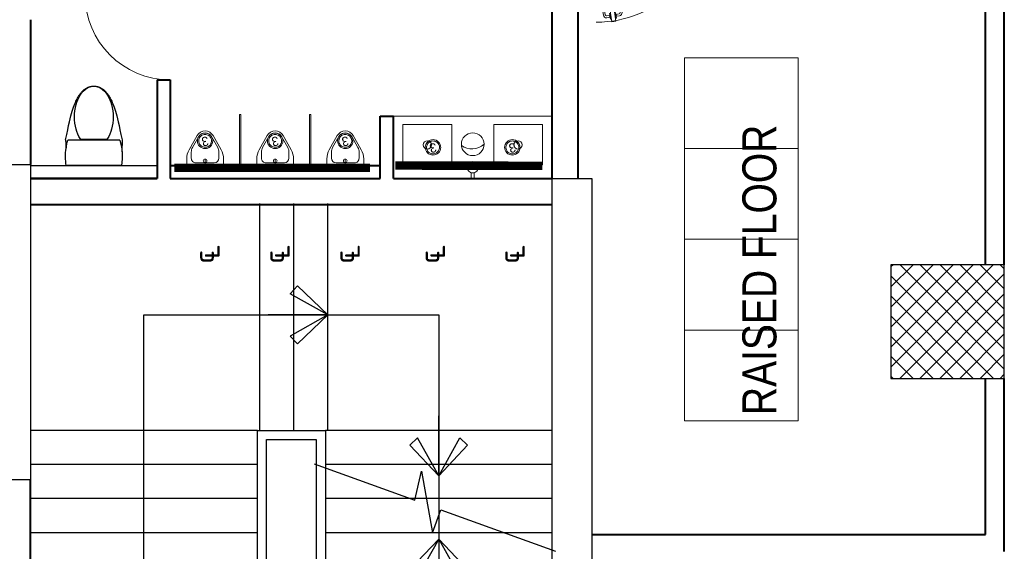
# Model space of a CAD drawing. Header units: inches. Extents: x 371717 to 373017, y 1317902 to 1318657.
# Tile 10 of 11: x 372701 to 373014, y 1318169 to 1318337. Entities that reach past the tile are written whole.
import ezdxf

# ---------------------------------------------------------------- set-up
doc = ezdxf.new("R2010")
doc.units = ezdxf.units.IN
doc.header["$LTSCALE"] = 35
doc.header["$MEASUREMENT"] = 0
for name, color, linetype in [('A-COLS', 4, 'Continuous'), ('A-FIXT', 1, 'Continuous'), ('A-STRS', 1, 'Continuous'), ('A-STRS-CUTLINE', 7, 'Continuous'), ('A-STRS-RAIL', 57, 'Continuous'), ('A-STRS-UP', 7, 'Continuous'), ('A-WALL-UNDR', 1, 'Continuous')]:
    doc.layers.add(name, color=color, linetype=linetype)
for name, color, linetype, lineweight in [('A-WALL', 7, 'Continuous', 40), ('COL HATCH', 8, 'Continuous', 13), ('FINISH - LAMINATE', 143, 'Continuous', 40), ('FLOORING', 116, 'Continuous', 5), ('I-CEIL-light', 150, 'Continuous', 0), ('I-Door', 30, 'Continuous', 15), ('I-Furn-Modl', 1, 'Continuous', 5), ('I-Graphics', 62, 'Continuous', 15), ('I-Misc-Patt', 181, 'Continuous', 15), ('P-Fixt', 6, 'Continuous', 15), ('SANITARY-FIXTURE', 6, 'Continuous', 18)]:
    doc.layers.add(name, color=color, linetype=linetype, lineweight=lineweight)
doc.layers.add('I-Clng-Dims', color=7, linetype='Continuous', lineweight=15, true_color=0xbd0f15)
doc.styles.add('dim-verdana', font='arial.ttf', dxfattribs={"height": 130})
doc.styles.add('Style-Arial', font='arial.ttf')

# ---------------------------------------------------------------- blocks, each defined once
blk = doc.blocks.new('ARROW')
for p, q in [((194.5889036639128, 187.3239801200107), (259.2230893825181, 255.2318923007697)), ((527.3824462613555, 4.79114241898e-05), (194.5889036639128, 187.3239801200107)), ((259.2230893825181, 255.2318923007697), (527.3820474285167, 0.0004275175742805)), ((527.3825215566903, 0), (0, 0)), ((527.3824462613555, -4.79114241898e-05), (194.5889036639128, -187.3239801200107)), ((259.2230893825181, -255.2318923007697), (527.3820474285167, -0.0004275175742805)), ((194.5889036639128, -187.3239801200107), (259.2230893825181, -255.2318923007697))]:
    blk.add_line(p, q)
blk = doc.blocks.new('DOOR')
for p, q in [((-0.0099999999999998, 0), (-0.0099999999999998, 0.9999499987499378)), ((0, 0), (0, 1))]:
    blk.add_line(p, q)
blk.add_arc((0, 0), 1, 90, 180)
blk = doc.blocks.new('P-LEV-3$0$P-WCEUR1')
at = {"color": 0, "linetype": 'ByBlock'}
for p, q in [((1.000000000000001, 9.8125), (0.9999999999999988, -9.8125)), ((10.102504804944, 10.051879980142), (5.861767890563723, 10.02653919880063)), ((10, 9.312499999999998), (10, -9.3125)), ((10.411715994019, -4.745107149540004), (10.411715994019, 4.745107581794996))]:
    blk.add_line(p, q, dxfattribs=at)
for points in [[(10, 9.312499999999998), (7.736958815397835, 9.819166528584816), (5.543394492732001, 10.06174731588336), (3.230066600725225, 10.06174731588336), (1.000000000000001, 9.8125)], [(10.10250480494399, -10.051879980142), (12.038029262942, -9.646108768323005), (13.739694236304, -9.287166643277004), (15.231183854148, -8.967937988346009), (16.53618224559, -8.681307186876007), (17.678373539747, -8.420158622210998), (18.681441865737, -8.177376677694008), (19.569071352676, -7.945845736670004), (20.364946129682, -7.718450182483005), (20.364946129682, -7.718450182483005), (21.089562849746, -7.489581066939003), (21.750668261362, -7.259656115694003), (22.352821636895, -7.030599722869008), (22.900582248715, -6.804336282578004), (23.398509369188, -6.582790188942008), (23.851162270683, -6.367885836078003), (24.263100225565, -6.161547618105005), (24.638882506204, -5.965699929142), (24.638882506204, -5.965699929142), (24.982995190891, -5.781400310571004), (25.299631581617, -5.606238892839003), (25.59291178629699, -5.436938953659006), (25.86695591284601, -5.270223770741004), (26.125884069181, -5.102816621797), (26.37381636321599, -4.93144078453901), (26.614872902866, -4.752819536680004), (26.853173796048, -4.563676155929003), (26.853173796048, -4.563676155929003), (27.09172082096, -4.361339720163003), (27.329042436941, -4.145562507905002), (27.56254877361, -3.916702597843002), (27.789649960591, -3.675118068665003), (28.00775612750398, -3.421166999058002), (28.214277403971, -3.155207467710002), (28.406623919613, -2.877597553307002), (28.582205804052, -2.588695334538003), (28.582205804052, -2.588695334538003), (28.738804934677, -2.289027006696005), (28.87569017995, -1.979791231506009), (28.992502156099, -1.662354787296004), (29.088881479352, -1.338084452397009), (29.16446876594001, -1.008347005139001), (29.21890463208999, -0.6745092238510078), (29.251829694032, -0.3379378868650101), (29.262884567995, 2.274909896e-07), (29.262884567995, 2.274909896e-07), (29.25182966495, 0.3379383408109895), (29.21890457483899, 0.6745096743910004), (29.16446868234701, 1.008347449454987), (29.088881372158, 1.338084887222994), (28.992502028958, 1.662355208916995), (28.875690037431, 1.979791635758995), (28.738804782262, 2.289027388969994), (28.582205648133, 2.588695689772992), (28.582205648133, 2.588695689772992), (28.40662376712, 2.877597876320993), (28.214277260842, 3.155207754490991), (28.007755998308, 3.421167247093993), (27.789649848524, 3.675118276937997), (27.562548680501, 3.916702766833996), (27.32904236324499, 4.145562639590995), (27.091720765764, 4.361339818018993), (26.853173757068, 4.563676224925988), (26.853173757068, 4.563676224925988), (26.614872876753, 4.752819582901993), (26.373816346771, 4.931440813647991), (26.12588405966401, 5.102816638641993), (25.866955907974, 5.270223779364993), (25.592911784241, 5.436938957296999), (25.29963158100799, 5.606238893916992), (24.982995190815, 5.781400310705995), (24.638882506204, 5.965699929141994), (24.638882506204, 5.965699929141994), (24.263100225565, 6.161547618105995), (23.851162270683, 6.367885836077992), (23.398509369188, 6.582790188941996), (22.900582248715, 6.804336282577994), (22.352821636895, 7.030599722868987), (21.750668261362, 7.259656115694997), (21.089562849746, 7.489581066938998), (20.364946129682, 7.718450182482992), (20.364946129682, 7.718450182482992), (19.569071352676, 7.945845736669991), (18.681441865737, 8.177376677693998), (17.678373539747, 8.420158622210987), (16.53618224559, 8.681307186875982), (15.231183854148, 8.967937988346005), (13.739694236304, 9.287166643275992), (12.038029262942, 9.646108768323), (10.102504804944, 10.051879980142)], [(10.10250480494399, -10.051879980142), (7.333291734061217, -9.880597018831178)]]:
    blk.add_lwpolyline(points, dxfattribs=at)
for points in [[(29.24999999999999, 2.161269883e-07, 0.1468554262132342), (28.517900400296, 2.438829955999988, 0.1071476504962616), (26.046929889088, 4.854407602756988, 0.076697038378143), (22.683016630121, 6.306432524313, 0.0636842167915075), (18.31403458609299, 6.865168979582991, 0.0636842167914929), (13.945052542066, 6.306432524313, 0.0766970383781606), (10.581139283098, 4.854407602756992, 0.0061810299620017), (10.411715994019, 4.745107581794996)], [(10.411715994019, -4.745107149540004, 0.0061810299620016), (10.581139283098, -4.854407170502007, 0.0766970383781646), (13.945052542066, -6.306432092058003, 0.0636842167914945), (18.31403458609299, -6.865168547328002, 0.0636842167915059), (22.683016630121, -6.306432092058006, 0.076697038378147), (26.046929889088, -4.854407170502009, 0.1071476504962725), (28.517900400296, -2.438829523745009, 0.1468554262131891), (29.24999999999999, 2.161269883e-07)]]:
    blk.add_lwpolyline(points, format="xyb", dxfattribs=at)
for radius, start, end in [(20.59268564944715, 260.5376777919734, 277.7399463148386), (20.59268564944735, 277.739946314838, 285.8219824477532)]:
    blk.add_arc((4.385416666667, 10.5), radius, start, end, dxfattribs=at)
blk = doc.blocks.new('D3 - LAM')
h = blk.add_hatch()
h.set_pattern_fill('ANSI31', color=256, scale=100, style=0)
h.set_pattern_definition([(45, (67656.76132512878, 125934.1515824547), (-8.838834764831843, 8.838834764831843), [])])
h.paths.add_polyline_path([(67766.98809023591, 126416.6872994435), (67729.94494428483, 126422.3054358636), (67656.76132512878, 125939.7697188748), (67693.80447107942, 125934.1515824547)])
for p, q in [((67620.16951555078, 125698.5018603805, 2.36761512e-08), (67766.5367538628, 126663.5732943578, 2.36761512e-08)), ((67657.2126615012, 125692.8837239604, 2.36761512e-08), (67803.57989981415, 126657.9551579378, 2.36761512e-08)), ((67692.39909980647, 126606.420021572, 2.36761512e-08), (67674.22435348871, 126486.5849499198, 2.36761512e-08)), ((67690.86403007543, 126484.0612988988, 2.36761512e-08), (67709.03877639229, 126603.8963705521, 2.36761512e-08)), ((67750.36493800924, 126607.6010779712, 2.36761512e-08), (67720.26542964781, 126612.1661099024, 2.36761512e-08)), ((67722.78908066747, 126628.8057864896, 2.36761512e-08), (67752.88858902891, 126624.2407545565, 2.36761512e-08)), ((67747.59940554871, 126608.0205115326, 2.36761512e-08), (67750.12305656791, 126624.6601881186, 2.36761512e-08)), ((67766.5367538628, 126663.5732943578, 2.36761512e-08), (67803.57989981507, 126657.9551579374, 2.36761512e-08)), ((67802.42820507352, 126599.7049198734, 2.36761512e-08), (67832.52771343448, 126595.13988794, 2.36761512e-08)), ((67835.05136445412, 126611.7795645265, 2.36761512e-08), (67804.95185609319, 126616.3445964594, 2.36761512e-08)), ((67805.19373753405, 126599.285486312, 2.36761512e-08), (67807.71738855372, 126615.925162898, 2.36761512e-08)), ((67822.622706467, 126464.0781630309, 2.36761512e-08), (67840.79745278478, 126583.9132346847, 2.36761512e-08)), ((67857.43712937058, 126581.3895836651, 2.36761512e-08), (67839.26238305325, 126461.5545120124, 2.36761512e-08)), ((67690.86403007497, 126484.0612988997, 2.36761512e-08), (67674.22435348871, 126486.5849499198, 2.36761512e-08)), ((67766.98809023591, 126416.6872994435, 2.36761512e-08), (67729.94494428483, 126422.3054358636, 2.36761512e-08)), ((67822.622706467, 126464.0781630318, 2.36761512e-08), (67839.26238305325, 126461.5545120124, 2.36761512e-08)), ((67693.80447107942, 125934.1515824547, 2.36761512e-08), (67656.76132512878, 125939.7697188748, 2.36761512e-08)), ((67589.86372985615, 125738.1882772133, 2.36761512e-08), (67589.86372985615, 125638.188277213, 2.36761512e-08)), ((67619.86372985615, 125713.188277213, 2.36761512e-08), (67619.86372985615, 125675.1882772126, 2.36761512e-08)), ((68639.86372985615, 125738.1882772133, 2.36761512e-08), (68639.86372985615, 125638.188277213, 2.36761512e-08)), ((67620.16951555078, 125698.5018603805, 2.36761512e-08), (67657.2126615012, 125692.8837239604, 2.36761512e-08))]:
    blk.add_line(p, q)
at = {"elevation": 2.36761512e-08}
for points in [[(67747.93826616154, 126591.6008329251), (67755.33055092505, 126640.3418144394), (67762.84061148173, 126639.2028036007), (67755.44832671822, 126590.4618220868)], [(67800.00153322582, 126583.704674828), (67807.39381798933, 126632.4456563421), (67799.88375743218, 126633.5846671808), (67792.49147266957, 126584.8436856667)], [(67589.86372985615, 125726.0848001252), (67601.86372985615, 125726.0848001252), (67601.86372985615, 125647.3494424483), (67589.86372985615, 125647.3494424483)], [(68639.86372985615, 125726.0848001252), (68627.86372985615, 125726.0848001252), (68627.86372985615, 125647.3494424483), (68639.86372985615, 125647.3494424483)]]:
    blk.add_lwpolyline(points, close=True, dxfattribs=at)
for points in [[(67601.86372985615, 125738.188277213), (67619.86372985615, 125738.188277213), (67619.86372985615, 125638.188277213), (67601.86372985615, 125638.188277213), (67601.86372985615, 125682.188277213), (67611.86372985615, 125682.188277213), (67611.86372985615, 125694.188277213), (67601.86372985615, 125694.188277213), (67601.86372985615, 125738.188277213)], [(68627.86372985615, 125738.188277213), (68609.86372985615, 125738.188277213), (68609.86372985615, 125638.188277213), (68627.86372985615, 125638.188277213), (68627.86372985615, 125682.188277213), (68617.86372985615, 125682.188277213), (68617.86372985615, 125694.188277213), (68627.86372985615, 125694.188277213), (68627.86372985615, 125738.188277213)]]:
    blk.add_lwpolyline(points, dxfattribs=at)
for centre, radius, start, end in [((67636.52935492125, 125694.188277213, 2.36761512e-08), 973.3343749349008, 0, 90.37747102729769), ((67718.78697269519, 126602.4179135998, 2.36761512e-08), 26.68963663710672, 81.3349277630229, 171.3759776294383), ((67718.78697269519, 126602.4179135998, 2.36761512e-08), 9.859673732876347, 81.3759776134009, 171.3759776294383), ((67831.04925648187, 126585.3916916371, 2.36761512e-08), 9.859673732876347, 351.3759776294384, 81.3759776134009), ((67831.04925648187, 126585.3916916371, 2.36761512e-08), 26.68963663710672, 351.3759776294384, 81.41702740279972)]:
    blk.add_arc(centre, radius, start, end)
blk = doc.blocks.new('3W-LED')
at = {"extrusion": (-6.119913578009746e-06, -1.097877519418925e-16, 0.9999999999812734)}
blk.add_ellipse((0.0001543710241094, 0.0038226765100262, -4.997930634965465), major_axis=(21.16902794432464, 21.25728710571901, 0.0001295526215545), ratio=0.999999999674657, start_param=3.139520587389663, end_param=9.422705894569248, dxfattribs=at)
blk.add_open_spline([(-17.67736977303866, -17.67399221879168, -4.998038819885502), (-16.64005430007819, -18.7112906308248, -4.998032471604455), (-15.5112189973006, -19.65703455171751, -4.998025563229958), (-12.2838565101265, -21.90959290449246, -4.998005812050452), (-10.04888725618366, -23.02032699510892, -4.997992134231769), (-5.351445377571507, -24.54113782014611, -4.997963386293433), (-2.889573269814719, -24.951020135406, -4.997948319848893), (2.047217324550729, -25.03423313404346, -4.997918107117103), (4.521504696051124, -24.7075531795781, -4.997902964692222), (9.26753217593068, -23.34591852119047, -4.997873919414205), (11.53866555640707, -22.31113788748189, -4.997860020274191), (15.6804380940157, -19.62328632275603, -4.997834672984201), (17.55054777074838, -17.9705590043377, -4.997823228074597), (20.72721850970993, -14.19066630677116, -4.997803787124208), (22.03337346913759, -12.06398414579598, -4.997795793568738), (23.96817886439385, -7.521368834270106, -4.997783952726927), (24.59658195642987, -5.106016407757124, -4.997780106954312), (25.12095445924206, -0.1964482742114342, -4.997776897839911), (25.01685683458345, 2.297139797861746, -4.997777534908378), (24.08511113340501, 7.145920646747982, -4.997783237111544), (23.25758217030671, 9.500493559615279, -4.997788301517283), (20.95089546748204, 13.86604303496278, -4.997802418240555), (19.47203261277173, 15.87646150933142, -4.997811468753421), (15.99137216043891, 19.37843646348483, -4.997832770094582), (13.99001952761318, 20.86954525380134, -4.997845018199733), (9.638633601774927, 23.20284041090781, -4.997871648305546), (7.2891565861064, 24.04472849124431, -4.997886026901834), (2.446154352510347, 25.00605837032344, -4.997915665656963), (-0.0467517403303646, 25.1253772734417, -4.997930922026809), (-4.959429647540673, 24.63098718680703, -4.997960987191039), (-7.378573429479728, 24.0173413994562, -4.997975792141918), (-11.93291596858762, 22.11030447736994, -4.998003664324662), (-14.06753250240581, 20.81715713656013, -4.998016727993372), (-17.86674816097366, 17.6636216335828, -4.998039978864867), (-19.53086159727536, 15.80363661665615, -4.998050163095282), (-22.24394836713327, 11.67835044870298, -4.998066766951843), (-23.29257486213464, 9.413576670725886, -4.998073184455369), (-24.6831583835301, 4.675950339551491, -4.998081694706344), (-25.02493763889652, 2.203703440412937, -4.998083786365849), (-24.97186502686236, -2.733503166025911, -4.998083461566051), (-24.57701994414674, -5.197831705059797, -4.998081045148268), (-23.08491508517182, -9.904470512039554, -4.998071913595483), (-21.98784605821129, -12.14617908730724, -4.998065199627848), (-19.72609245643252, -15.42924135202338, -4.99805135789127), (-18.75075641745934, -16.60062322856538, -4.998045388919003), (-17.67736977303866, -17.67399221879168, -4.998038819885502)], degree=3, knots=[3.139520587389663, 3.139520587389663, 3.139520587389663, 3.139520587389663, 3.315557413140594, 3.315557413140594, 3.611806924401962, 3.611806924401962, 3.908056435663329, 3.908056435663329, 4.204305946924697, 4.204305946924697, 4.500555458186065, 4.500555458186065, 4.796804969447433, 4.796804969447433, 5.0930544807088, 5.0930544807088, 5.389303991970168, 5.389303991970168, 5.685553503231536, 5.685553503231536, 5.981803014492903, 5.981803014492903, 6.278052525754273, 6.278052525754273, 6.57430203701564, 6.57430203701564, 6.870551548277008, 6.870551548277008, 7.166801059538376, 7.166801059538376, 7.463050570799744, 7.463050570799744, 7.759300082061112, 7.759300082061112, 8.05554959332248, 8.05554959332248, 8.351799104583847, 8.351799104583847, 8.648048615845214, 8.648048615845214, 8.944298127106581, 8.944298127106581, 9.240547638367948, 9.240547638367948, 9.422705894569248, 9.422705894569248, 9.422705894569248, 9.422705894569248])
at = {"ltscale": 10, "insert": (-13.10377881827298, 20.01351384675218, -5.212186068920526), "char_height": 36, "width": 21797.75876236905, "attachment_point": 1}
blk.add_mtext('3', dxfattribs=at)
blk = doc.blocks.new('SD')
at = {"layer": 'I-Graphics', "elevation": -2.386529e-10}
blk.add_lwpolyline([(23809118.34124341, -485641.6898942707), (23809118.34124341, -485616.6898942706), (23809068.34124341, -485616.6898942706), (23809068.34124341, -485641.6898942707)], close=True, dxfattribs=at)
at = {"layer": 'I-Graphics'}
blk.add_circle((23809168.34124341, -485629.1898942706), 50, dxfattribs=at)
blk = doc.blocks.new('A$C57E23FEF')
at = {"layer": 'P-Fixt'}
for p, q in [((165.8397434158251, 303.8608960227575), (41.17680237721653, 233.1807829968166)), ((145.7769436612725, 273.8057829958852), (49.19149918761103, 219.0447603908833)), ((239.6877864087, 284.3756699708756), (185.8504276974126, 284.3756699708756)), ((292.500286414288, 325.0006699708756), (245.9867114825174, 325.0006699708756)), ((304.6877864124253, 312.8131699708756), (304.6877864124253, 12.1881699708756)), ((280.3127864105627, 81.2506699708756), (280.3127864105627, 243.7506699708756)), ((165.8397434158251, 21.1404439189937), (41.17680237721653, 91.82055694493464)), ((145.7769436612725, 51.19555694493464), (49.19149918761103, 105.9565795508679)), ((304.6877864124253, 162.5006699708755), (247.8127864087, 162.5006699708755)), ((239.6877864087, 40.6256699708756), (185.8504276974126, 40.62566996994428)), ((292.500286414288, 0.0006699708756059), (245.9867114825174, 0.0006699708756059))]:
    blk.add_line(p, q, dxfattribs=at)
blk.add_circle((264.0627864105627, 162.5006699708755), 16.25, dxfattribs=at)
for centre, radius, start, end in [((185.8504276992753, 203.1256699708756), 81.25, 90.00000000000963, 119.5519238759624), ((245.9867114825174, 162.5006699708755), 162.5, 90.0000000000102, 119.5519238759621), ((239.6877864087, 243.7506699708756), 40.625, 6.0119e-12, 90.0000000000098), ((292.5002864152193, 312.8131699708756), 12.1875, 1.01593e-11, 90.00000000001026), ((81.25028641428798, 162.5006699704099), 81.25, 119.5519238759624, 240.448076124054), ((81.25028641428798, 162.5006699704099), 65, 119.5519238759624, 240.448076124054), ((185.8504276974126, 121.8756699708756), 81.25, 240.448076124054, 270.00000000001), ((245.9867114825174, 162.5006699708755), 162.5, 240.448076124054, 270.00000000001), ((239.6877864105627, 81.2506699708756), 40.625, 270.0000000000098, 5.9101e-12), ((292.5002864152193, 12.18816997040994), 12.1875, 270.0000000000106, 1.01593e-11)]:
    blk.add_arc(centre, radius, start, end, dxfattribs=at)

msp = doc.modelspace()

# ---------------------------------------------------------------- hatches: boundary and pattern name
at = {"layer": 'COL HATCH'}
h = msp.add_hatch(dxfattribs=at)
h.set_pattern_fill('ANSI37', color=256, scale=35.99999997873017, angle=90, style=0)
h.set_pattern_definition([(135, (420448.5703637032, 1304807.261641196), (-3.181980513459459, -3.181980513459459), []), (225, (420448.5703637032, 1304807.261641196), (3.181980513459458, -3.181980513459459), [])])
h.paths.add_polyline_path([(372978.0209389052, 1318259.55999989), (372978.0209389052, 1318223.559999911), (373014.0209388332, 1318223.559999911), (373014.0209388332, 1318259.55999989)])

# ---------------------------------------------------------------- linework, layer by layer
at = {"layer": 'A-COLS', "elevation": -0.05766992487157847}
for points in [[(372692.1809394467, 1318191.339999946), (372692.1809394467, 1318291.419999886), (372704.7809394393, 1318291.419999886), (372704.7809394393, 1318191.339999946)], [(372870.3809389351, 1318160.919999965), (372870.3809389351, 1318286.91999989), (372882.9809389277, 1318286.91999989), (372882.9809389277, 1318160.919999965)]]:
    msp.add_lwpolyline(points, close=True, dxfattribs=at)
at = {"layer": 'A-COLS', "ltscale": 2.5}
for points, elevation in [([(373014.0209388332, 1318223.559999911), (373014.0209388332, 1318259.55999989), (372978.0209388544, 1318259.55999989), (372978.0209388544, 1318223.559999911)], -0.05685293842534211), ([(373014.020938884, 1318223.559999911), (373014.020938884, 1318259.55999989), (372978.0209389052, 1318259.55999989), (372978.0209389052, 1318223.559999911)], -0.05681419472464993)]:
    msp.add_lwpolyline(points, close=True, dxfattribs=dict(at, elevation=elevation))
at = {"layer": 'A-STRS'}
for p, q in [((372777.6051732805, 1318206.999999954, -0.05596148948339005), (372777.6051732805, 1318278.999999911, -0.05596148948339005)), ((372788.405173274, 1318206.999999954, -0.05596148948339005), (372788.405173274, 1318278.999999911, -0.05596148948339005)), ((372799.2051732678, 1318206.999999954, -0.05596148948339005), (372799.2051732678, 1318278.999999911, -0.05596148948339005)), ((372776.7809393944, 1318206.999999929, -0.05596148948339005), (372704.780939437, 1318206.999999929, -0.05596148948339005)), ((372870.3809393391, 1318206.999999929, -0.05596148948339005), (372798.3809393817, 1318206.999999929, -0.05596148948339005)), ((372776.7809393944, 1318196.199999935, -0.05596148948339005), (372704.780939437, 1318196.199999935, -0.05596148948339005)), ((372870.3809393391, 1318196.199999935, -0.05596148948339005), (372798.3809393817, 1318196.199999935, -0.05596148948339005)), ((372776.7809393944, 1318185.399999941, -0.05596148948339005), (372704.780939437, 1318185.399999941, -0.05596148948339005)), ((372870.3809393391, 1318185.399999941, -0.05596148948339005), (372798.3809393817, 1318185.399999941, -0.05596148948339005)), ((372776.7809393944, 1318174.599999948, -0.05596148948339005), (372704.780939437, 1318174.599999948, -0.05596148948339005)), ((372870.3809393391, 1318174.599999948, -0.05596148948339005), (372798.3809393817, 1318174.599999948, -0.05596148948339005))]:
    msp.add_line(p, q, dxfattribs=at)
at = {"layer": 'A-STRS-CUTLINE', "elevation": -0.05766992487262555}
msp.add_lwpolyline([(372794.8154974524, 1318196.452198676), (372826.8093817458, 1318184.887274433), (372828.9535186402, 1318194.116495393), (372832.3672197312, 1318174.504295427), (372835.0942766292, 1318181.892508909), (372871.4735266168, 1318168.742393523)], dxfattribs=at)
at = {"layer": 'A-STRS-RAIL', "elevation": -0.05766992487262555}
for points in [[(372776.7809393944, 1318206.999999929), (372798.3809393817, 1318206.999999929), (372798.3809393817, 1318109.799999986), (372776.7809393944, 1318109.799999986)], [(372779.6609393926, 1318204.11999993), (372795.5009393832, 1318204.11999993), (372795.5009393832, 1318112.679999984), (372779.6609393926, 1318112.679999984)]]:
    msp.add_lwpolyline(points, close=True, dxfattribs=at)
at = {"layer": 'A-STRS-UP'}
msp.add_line((372834.3809393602, 1318196.868270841, -0.05596148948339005), (372834.3809393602, 1318109.799999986, -0.05596148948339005), dxfattribs=at)
at = {"layer": 'A-STRS-UP', "elevation": -0.05766992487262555}
msp.add_lwpolyline([(372740.7809394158, 1318119.468288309), (372740.7809394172, 1318243.668288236), (372834.3809393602, 1318243.668288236), (372834.3809393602, 1318196.868270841)], dxfattribs=at)
at = {"layer": 'A-WALL'}
for p, q in [((372870.3809389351, 1318286.91999986, -0.05596148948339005), (372870.3809389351, 1318379.619999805, -0.05596148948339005)), ((373014.0209388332, 1318259.55999989, -0.05685293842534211), (373014.0209388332, 1318374.219999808, -0.05591005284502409)), ((372878.6609389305, 1318286.919999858, -0.05596148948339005), (372878.6609389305, 1318368.819999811, -0.05596148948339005)), ((373008.0809388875, 1318259.55999989, -0.05810220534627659), (373008.0809388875, 1318368.819999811, -0.05810220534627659)), ((372704.7809390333, 1318337.319999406, -0.05596148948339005), (372704.7809390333, 1318291.419999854, -0.05596148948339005)), ((372744.9209390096, 1318318.239999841, -0.05609189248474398), (372749.0609390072, 1318318.239999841, -0.05609189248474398)), ((372744.9209390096, 1318318.239999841, -0.05596148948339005), (372744.9209390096, 1318286.91999986, -0.05596148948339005)), ((372749.0609390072, 1318318.239999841, -0.05596148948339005), (372749.0609390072, 1318286.91999986, -0.05596148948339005)), ((372815.8409389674, 1318286.91999989, -0.05766992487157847), (372815.8409389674, 1318306.719999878, -0.05766992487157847)), ((372815.8409389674, 1318306.719999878, -0.05766992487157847), (372819.980938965, 1318306.719999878, -0.05766992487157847)), ((372819.980938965, 1318286.91999989, -0.05766992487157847), (372819.980938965, 1318306.719999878, -0.05766992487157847)), ((372749.0609390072, 1318291.059999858, -0.05596148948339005), (372815.8409389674, 1318291.059999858, -0.05596148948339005)), ((372744.9209390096, 1318286.919999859, -0.05596148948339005), (372704.7809390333, 1318286.919999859, -0.05596148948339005)), ((372704.7809390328, 1318286.91999986, -0.05596148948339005), (372744.9209390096, 1318286.91999986, -0.05596148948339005)), ((372749.0609390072, 1318286.91999986, -0.05596148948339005), (372815.8409389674, 1318286.91999986, -0.05596148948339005)), ((372819.980938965, 1318286.91999986, -0.05596148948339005), (372870.3809389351, 1318286.91999986, -0.05596148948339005)), ((372870.3809389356, 1318278.639999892, -0.05596148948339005), (372704.7809390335, 1318278.639999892, -0.05596148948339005)), ((373008.0809388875, 1318174.05999994, -0.05786402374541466), (373008.0809388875, 1318223.559999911, -0.05810361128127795)), ((373014.020938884, 1318168.659999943, -0.05778561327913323), (373014.020938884, 1318223.559999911, -0.05805133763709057)), ((372704.7809390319, 1318145.439999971, -0.05596148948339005), (372704.7809390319, 1318191.339999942, -0.05596148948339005)), ((372882.9809389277, 1318174.05999994, -0.05681350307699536), (373008.0809388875, 1318174.05999994, -0.05694215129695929))]:
    msp.add_line(p, q, dxfattribs=at)
at = {"layer": 'A-WALL-UNDR'}
msp.add_line((372704.7809390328, 1318291.059999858, -0.05596148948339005), (372744.9209390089, 1318291.059999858, -0.05596148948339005), dxfattribs=at)
at = {"layer": 'FINISH - LAMINATE', "color": 131, "ltscale": 4, "true_color": 0x66ffff, "const_width": 2.699999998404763, "elevation": -0.05596148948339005}
for points in [[(372750.4109390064, 1318290.319598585), (372812.5109389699, 1318290.319598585)], [(372820.6109389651, 1318291.068904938), (372867.3209389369, 1318290.972460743)]]:
    msp.add_lwpolyline(points, dxfattribs=at)
at = {"layer": 'I-Misc-Patt', "elevation": -0.05686237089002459}
for points in [[(372912.5009389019, 1318296.459999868), (372948.5009388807, 1318296.459999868), (372948.5009388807, 1318325.259999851), (372912.5009389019, 1318325.259999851)], [(372912.5009389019, 1318267.659999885), (372948.5009388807, 1318267.659999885), (372948.5009388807, 1318296.459999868), (372912.5009389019, 1318296.459999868)], [(372912.5009389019, 1318238.859999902), (372948.5009388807, 1318238.859999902), (372948.5009388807, 1318267.659999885), (372912.5009389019, 1318267.659999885)], [(372912.5009389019, 1318210.059999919), (372948.5009388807, 1318210.059999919), (372948.5009388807, 1318238.859999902), (372912.5009389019, 1318238.859999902)]]:
    msp.add_lwpolyline(points, close=True, dxfattribs=at)
at = {"layer": 'P-Fixt', "elevation": -0.05596148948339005}
for points in [[(372771.5369389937, 1318307.259999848), (372771.5369389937, 1318291.059999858), (372771.1049389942, 1318291.059999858), (372771.1049389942, 1318307.259999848)], [(372793.3649389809, 1318307.259999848), (372793.3649389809, 1318291.059999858), (372793.7969389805, 1318291.059999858), (372793.7969389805, 1318307.259999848)]]:
    msp.add_lwpolyline(points, close=True, dxfattribs=at)
at = {"layer": 'SANITARY-FIXTURE'}
msp.add_line((372819.980938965, 1318306.712227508, -0.05924795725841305), (372870.3809389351, 1318306.712227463, -0.05924795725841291), dxfattribs=at)
for points, elevation in [([(372823.0409389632, 1318304.106113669), (372838.5209389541, 1318304.106113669), (372838.5209389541, 1318291.326113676), (372823.0409389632, 1318291.326113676)], -0.05924795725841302), ([(372851.8409389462, 1318304.106113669), (372867.3209389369, 1318304.106113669), (372867.3209389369, 1318291.326113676), (372851.8409389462, 1318291.326113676)], -0.05924795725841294)]:
    msp.add_lwpolyline(points, close=True, dxfattribs=dict(at, elevation=elevation))
for centre, radius in [((372845.18093895, 1318297.806113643, -0.05924795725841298), 3.599999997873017), ((372830.7809389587, 1318297.601224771, -0.05924795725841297), 1.325795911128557), ((372859.5809389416, 1318297.601224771, -0.05924795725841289), 1.325795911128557)]:
    msp.add_circle(centre, radius, dxfattribs=at)
msp.add_arc((372844.9493160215, 1318301.97553195, -0.05924795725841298), 5.662630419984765, 233.776877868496, 312.5824693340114, dxfattribs=at)

# ---------------------------------------------------------------- block references
at = {"layer": 'A-FIXT', "extrusion": (1.269971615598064e-14, -0.0046355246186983, 0.9999892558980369), "xscale": -0.8916292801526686, "yscale": 0.8916292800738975, "zscale": 0.8916292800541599, "rotation": 269.9999999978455}
msp.add_blockref('P-LEV-3$0$P-WCEUR1', (372724.8509390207, 1318276.004257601, -6111.026624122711), dxfattribs=at)
at = {"layer": 'A-STRS-UP', "extrusion": (0, 0, -1), "yscale": 0.03599999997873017}
for p, xscale, zscale, rotation in [((-372780.2193748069, 1318243.668272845, 0.05766992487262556), 0.03599999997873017, -0.03599999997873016, 180), ((-372834.3809393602, 1318211.663266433, 0.0585613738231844), 0.03599999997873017, -0.03599999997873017, 270), ((-372834.3809393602, 1318153.560892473, 0.05766992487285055), -0.03599999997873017, -0.03599999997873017, 270)]:
    msp.add_blockref('ARROW', p, dxfattribs=dict(at, xscale=xscale, zscale=zscale, rotation=rotation))
at = {"layer": 'I-CEIL-light', "extrusion": (-6.023162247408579e-06, -1.083909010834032e-06, 0.9999999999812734), "xscale": 0.08173603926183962, "yscale": 0.08173603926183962, "zscale": 0.08173603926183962, "rotation": 190.2015762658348}
for p in [(372760.1908764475, 1318298.889870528, -3.730575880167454), (372782.4508893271, 1318298.89017983, -3.322768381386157), (372804.7108691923, 1318298.889870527, -3.73198298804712), (372832.5809318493, 1318296.819996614, -3.731787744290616), (372857.7808864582, 1318296.820305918, -3.322574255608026)]:
    msp.add_blockref('3W-LED', p, dxfattribs=at)
at = {"layer": 'I-Door'}
for name, p, xscale, yscale, zscale, rotation in [('D3 - LAM', (370450.0683136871, 1322895.979982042, -0.05596149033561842), -0.03599522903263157, 0.03599522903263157, 0.0359952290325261, 180), ('DOOR', (372749.0609390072, 1318345.239999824, -0.05698334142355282), 26.99999998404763, 26.99999998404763, 26.99999998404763, 90)]:
    msp.add_blockref(name, p, dxfattribs=dict(at, xscale=xscale, yscale=yscale, zscale=zscale, rotation=rotation))
at = {"layer": 'I-Furn-Modl', "color": 0, "xscale": -0.03599999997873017, "yscale": 0.03599999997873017, "zscale": 0.03599999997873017, "rotation": 270}
msp.add_blockref('SD', (390327.8317648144, 461160.4602215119, -0.05596148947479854), dxfattribs=at)
at = {"layer": 'P-Fixt', "extrusion": (0.01982231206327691, -0.0198184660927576, 0.9996070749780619), "xscale": -0.03599999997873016, "yscale": 0.03599999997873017, "zscale": 0.03599999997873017, "rotation": 45.00555891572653}
msp.add_blockref('A$C57E23FEF', (1195830.560671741, 668216.2319000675, -18737.59378293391), dxfattribs=at)
at = {"layer": 'P-Fixt', "extrusion": (0.0198223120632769, -0.01981846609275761, 0.9996070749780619), "xscale": -0.03599999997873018, "yscale": 0.03599999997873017, "zscale": 0.03599999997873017, "rotation": 45.0055589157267}
msp.add_blockref('A$C57E23FEF', (1195846.299341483, 668200.496361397, -18737.15253826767), dxfattribs=at)
at = {"layer": 'P-Fixt', "extrusion": (-0.01982231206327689, -0.0198184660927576, 0.9996070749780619), "xscale": 0.03599999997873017, "yscale": 0.03599999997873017, "zscale": 0.03599999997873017, "rotation": 314.994441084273}
msp.add_blockref('A$C57E23FEF', (-668687.7138773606, 1195254.208198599, -33516.41393138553), dxfattribs=at)

# ---------------------------------------------------------------- texts
at = {"layer": 'FLOORING', "color": 1, "true_color": 0xeb0000, "insert": (372930.8352560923, 1318257.97018866, -0.05515641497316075), "char_height": 10.79999999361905, "attachment_point": 2, "rotation": 90, "style": 'Style-Arial'}
msp.add_mtext('{\\fArial Narrow|b0|i0|c0|p34;RAISED FLOOR}', dxfattribs=at)
at = {"layer": 'I-Clng-Dims', "insert": (372756.8830755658, 1318259.912151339, -0.05596148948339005), "char_height": 7.199999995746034, "attachment_point": 1, "rotation": 89.99999999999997, "style": 'dim-verdana'}
msp.add_mtext_dynamic_manual_height_columns('{\\fISOCPEUR|b0|i0|c0|p34;℄}', width=600.6808040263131, gutter_width=600, heights=[0], dxfattribs=at)
at = {"layer": 'I-Clng-Dims', "char_height": 7.199999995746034, "width": 21.62450893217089, "attachment_point": 1, "rotation": 89.99999999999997, "style": 'dim-verdana'}
for insert in [(372779.1430859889, 1318259.912151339, -0.0559614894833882), (372801.4030204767, 1318259.912151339, -0.05596148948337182), (372828.4810831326, 1318259.912009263, -0.03863195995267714), (372853.7890352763, 1318259.908653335, 0.370703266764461)]:
    msp.add_mtext('{\\fISOCPEUR|b0|i0|c0|p34;℄}', dxfattribs=dict(at, insert=insert))

doc.saveas('drawing.dxf')
